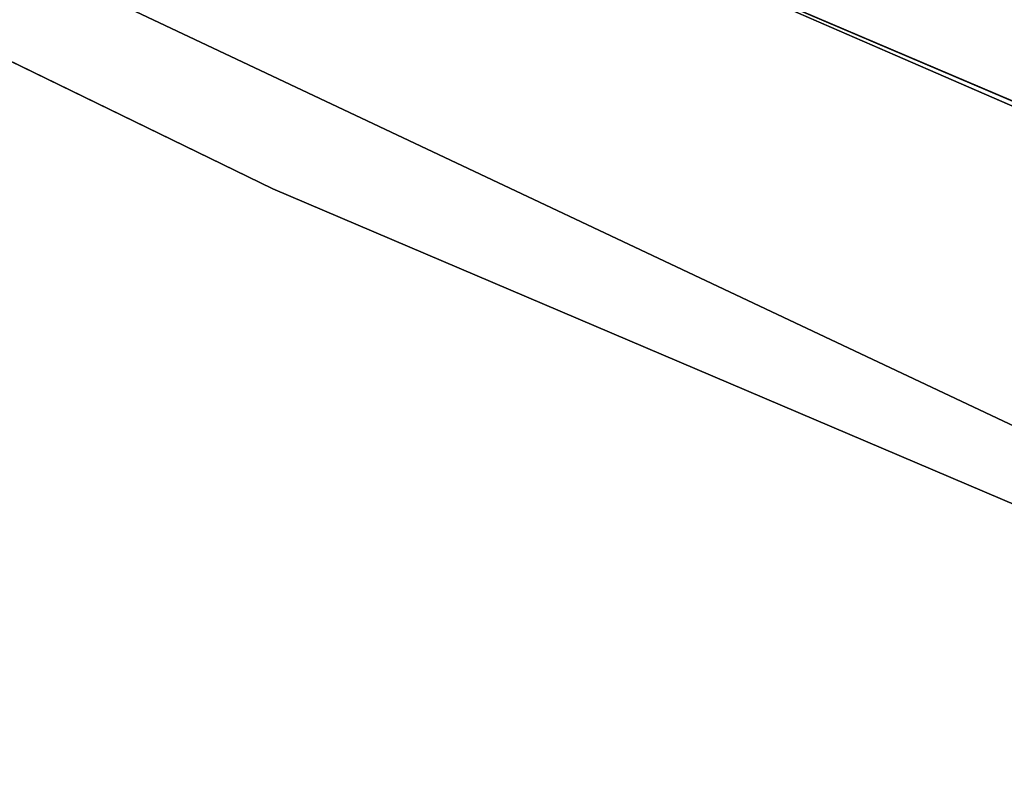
# Model space of a CAD drawing. Extents: x -775 to 775, y -775 to 775.
# Tile 95 of 256: x -311.66 to -303.7, y -683.44 to -677.35. Entities that reach past the tile are written whole.
import ezdxf

# ---------------------------------------------------------------- set-up
doc = ezdxf.new("R2010")
doc.units = 0
doc.layers.get('0').update_dxf_attribs({"color": 13, "linetype": 'CONTINUOUS'})

# ---------------------------------------------------------------- blocks, each defined once
blk = doc.blocks.new('OBJ_000001')
for p, q in [((-351.2016735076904, -658.1632179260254), (-285.3688701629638, -689.2597209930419)), ((-351.2016735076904, -658.1632179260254, 38.99984211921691), (-285.3688701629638, -689.2597209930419, 38.99984211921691)), ((-285.3688701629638, -689.2597209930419, 2.999988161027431), (-351.2016735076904, -658.1632179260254, 2.999988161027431)), ((-308.3712936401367, -675.9880989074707), (-284.2212657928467, -686.4879425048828, 18.22198307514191)), ((-308.3712936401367, -675.9880989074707), (-273.8606578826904, -690.68385887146))]:
    blk.add_line(p, q)
at = {"color": 7}
mesh = blk.add_polyface(dxfattribs=at)
corners = [(-284.2212657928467, -686.4879425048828, 18.22198307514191), (-308.3712936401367, -675.9880989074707), (-273.8606578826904, -690.68385887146)]
mesh.append_faces([[corners[k] for k in face] for face in [(0, 1, 2)]], dxfattribs={"color": 7})
mesh = blk.add_polyface(dxfattribs=at)
corners = [(-361.5588174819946, -677.5729343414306, 2.999988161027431), (-293.7846113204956, -709.5864356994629), (-361.5588174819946, -677.5729343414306), (-293.7846113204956, -709.5864356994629, 2.999988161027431)]
mesh.append_faces([[corners[k] for k in face] for face in [(0, 1, 2), (1, 0, 3)]], dxfattribs={"vtx0": -1, "color": 7})
blk = doc.blocks.new('OBJ_000002')
for p, q in [((-343.4469142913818, -662.2432014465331, 6.999972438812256), (-309.6164211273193, -678.7175350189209, 6.999972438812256)), ((-343.4469142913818, -662.2432014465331, 30.16272406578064), (-309.6164211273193, -678.7175350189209, 30.16272406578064)), ((-309.6164211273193, -678.7175350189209, 6.999972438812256), (-274.966428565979, -693.47264213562, 6.999972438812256)), ((-309.6164211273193, -678.7175350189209, 6.999972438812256), (-309.6164211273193, -678.7175350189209, 30.16272406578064)), ((-309.6164211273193, -678.7175350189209, 30.16272406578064), (-274.966428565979, -693.47264213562, 30.16272406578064))]:
    blk.add_line(p, q)
at = {"color": 8}
mesh = blk.add_polyface(dxfattribs=at)
corners = [(-343.4469142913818, -662.2432014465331, 30.16272406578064), (-309.6164211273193, -678.7175350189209, 6.999972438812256), (-343.4469142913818, -662.2432014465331, 6.999972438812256), (-309.6164211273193, -678.7175350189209, 30.16272406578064)]
mesh.append_faces([[corners[k] for k in face] for face in [(0, 1, 2), (1, 0, 3)]], dxfattribs={"vtx0": -1, "color": 8})
mesh = blk.add_polyface(dxfattribs=at)
corners = [(-309.6164211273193, -678.7175350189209, 30.16272406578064), (-274.966428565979, -693.47264213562, 6.999972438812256), (-309.6164211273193, -678.7175350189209, 6.999972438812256), (-274.966428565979, -693.47264213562, 30.16272406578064)]
mesh.append_faces([[corners[k] for k in face] for face in [(0, 1, 2), (1, 0, 3)]], dxfattribs={"vtx0": -1, "color": 8})
blk = doc.blocks.new('SKPE74C')
for name in ['OBJ_000002', 'OBJ_000001']:
    blk.add_blockref(name, (0, 0))

msp = doc.modelspace()

# ---------------------------------------------------------------- block references
msp.add_blockref('SKPE74C', (0, 0))

doc.saveas('drawing.dxf')
